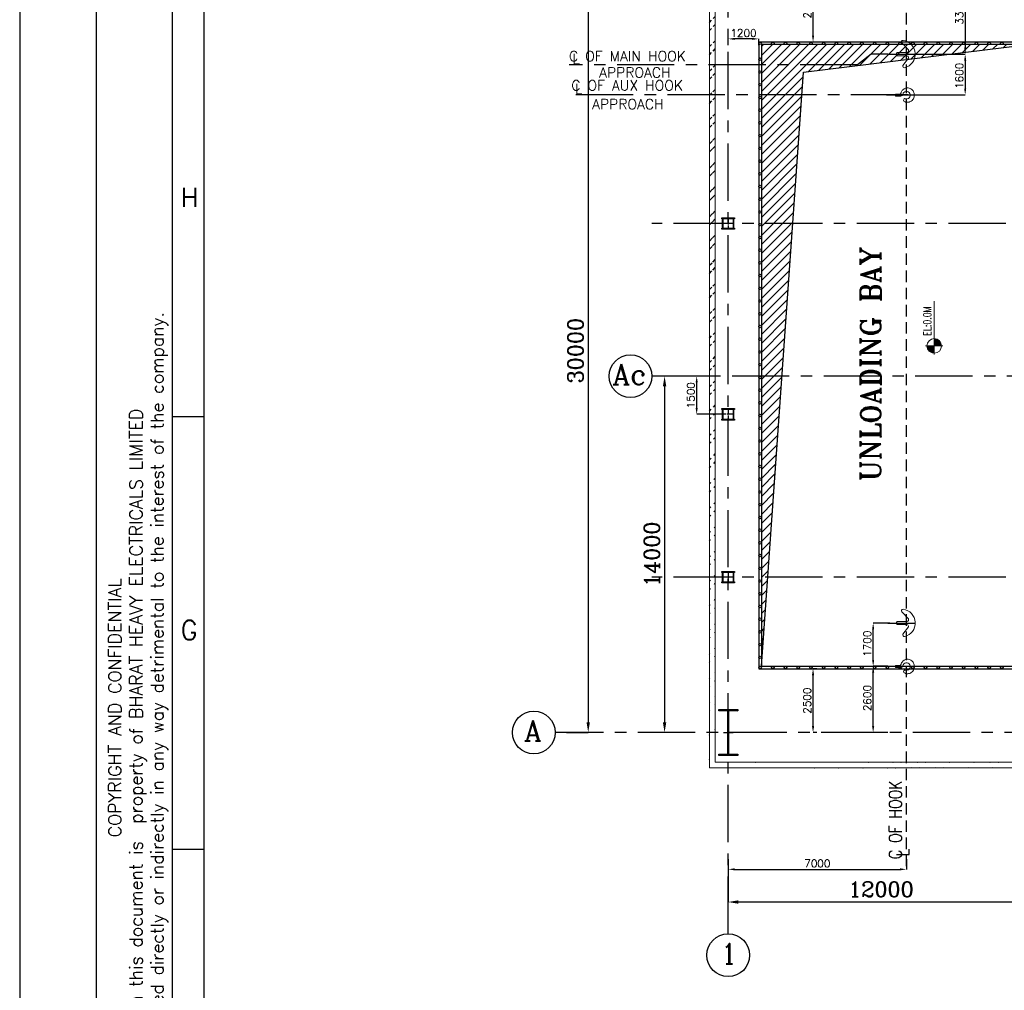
# Model space of a CAD drawing. Header units: inches. Extents: x 0 to 1544102, y 0 to 23144100.
# Tile 9 of 184: x 0 to 38682, y 100955 to 139089. Entities that reach past the tile are written whole.
import ezdxf
from ezdxf.enums import TextEntityAlignment as Align

# ---------------------------------------------------------------- set-up
doc = ezdxf.new("R2010")
doc.units = ezdxf.units.IN
doc.header["$LTSCALE"] = 1800
doc.header["$MEASUREMENT"] = 0
for name, pattern in [('CENTER', [2, 1.25, -0.25, 0.25, -0.25]), ('CENTER2', [1.125, 0.75, -0.125, 0.125, -0.125]), ('HIDDEN', [0.375, 0.25, -0.125])]:
    doc.linetypes.add(name, pattern=pattern)
doc.layers.get('0').update_dxf_attribs({"color": 253})
for name, color, linetype in [('AUX COL', 1, 'Continuous'), ('CEN', 2, 'CENTER'), ('COL', 1, 'Continuous'), ('FORMAT', 9, 'Continuous'), ('GRID', 251, 'CENTER'), ('OPENING', 40, 'Continuous')]:
    doc.layers.add(name, color=color, linetype=linetype)
for name, color, linetype, lineweight in [('DIM', 4, 'Continuous', 18), ('EQUIP', 8, 'Continuous', 9), ('TEXT', 3, 'Continuous', 18), ('WALL', 6, 'Continuous', 18)]:
    doc.layers.add(name, color=color, linetype=linetype, lineweight=lineweight)
doc.styles.add('ROMANC', font='ROMANC.SHX')
doc.styles.add('ROMANS', font='romans.shx')
doc.styles.add('ROMANT', font='romant')
doc.styles.get("Standard").update_dxf_attribs({"font": 'arial.ttf'})
doc.dimstyles.new('K2', dxfattribs={"dimtxt": 600, "dimasz": 400, "dimexe": 200, "dimexo": 200, "dimgap": 200, "dimtad": 1, "dimdec": 0, "dimzin": 0, "dimdsep": 46, "dimtxsty": 'ROMANC', "dimcen": 0.09, "dimclrd": 256, "dimclrt": 4, "dimadec": 0, "dimazin": 0, "dimtfac": 1, "dimtdec": 0, "dimtofl": 0, "dimtmove": 1, "dimatfit": 3, "dimfxl": 0.18, "dimtolj": 1, "dimtzin": 0, "dimarcsym": 0})
doc.dimstyles.new('STANDARD1', dxfattribs={"dimtxt": 300, "dimasz": 250, "dimexe": 0, "dimexo": 0, "dimgap": 80, "dimtad": 1, "dimdec": 0, "dimzin": 0, "dimdsep": 46, "dimtxsty": 'ROMANS', "dimcen": 0, "dimclrd": 4, "dimclre": 4, "dimclrt": 4, "dimadec": 0, "dimazin": 0, "dimtfac": 0.09, "dimtdec": 0, "dimtix": 1, "dimtofl": 0, "dimtmove": 0, "dimatfit": 3, "dimfxl": 1, "dimtolj": 1, "dimtzin": 0, "dimarcsym": 0})
pattern_1 = [(45, (0, -2662.84), (-477.2971, 477.2971), []), (45, (318.2, -2662.84), (-477.2971, 477.2971), [])]

# ---------------------------------------------------------------- blocks, each defined once
blk = doc.blocks.new('*D64')
at = {"layer": 'DIM', "color": 0, "lineweight": -2, "transparency": 16777216}
for p, q in [((21480, 141085), (22335, 141085)), ((21480, 111085), (22335, 111085))]:
    blk.add_line(p, q, dxfattribs=at)
at = {"layer": 'DIM', "lineweight": -2, "transparency": 16777216}
blk.add_line((22335, 140685), (22335, 111485), dxfattribs=at)
at = {"layer": 'DIM', "transparency": 16777216}
for points in [[(22269, 140685), (22402, 140685), (22335, 141085)], [(22269, 111485), (22402, 111485), (22335, 111085)]]:
    blk.add_solid(points, dxfattribs=at)
at = {"layer": 'DIM', "color": 4, "transparency": 16777216, "insert": (21835, 126085), "char_height": 600, "attachment_point": 5, "rotation": 90, "style": 'ROMANC'}
blk.add_mtext('\\A1;30000', dxfattribs=at)
blk = doc.blocks.new('*D67')
at = {"layer": 'DIM', "color": 0, "lineweight": -2, "transparency": 16777216}
for p, q in [((25986, 125085), (25335, 125085)), ((25986, 111085), (25335, 111085))]:
    blk.add_line(p, q, dxfattribs=at)
at = {"layer": 'DIM', "lineweight": -2, "transparency": 16777216}
blk.add_line((25335, 124685), (25335, 111485), dxfattribs=at)
at = {"layer": 'DIM', "transparency": 16777216}
for points in [[(25269, 124685), (25402, 124685), (25335, 125085)], [(25269, 111485), (25402, 111485), (25335, 111085)]]:
    blk.add_solid(points, dxfattribs=at)
at = {"layer": 'DIM', "color": 4, "transparency": 16777216, "insert": (24835, 118085), "char_height": 600, "attachment_point": 5, "rotation": 90, "style": 'ROMANC'}
blk.add_mtext('\\A1;14000', dxfattribs=at)
blk = doc.blocks.new('A-ROW COLUMN')
at = {"layer": 'COL'}
h = blk.add_hatch(dxfattribs=at)
h.set_pattern_fill('ANSI31', color=256, scale=200, style=0)
h.set_pattern_definition([(45, (165226.353, 18853.894), (-17.67767, 17.67767), [])])
h.paths.add_polyline_path([(180799, 40890), (181539, 40890), (181539, 40840), (180799, 40840)])
h.paths.add_polyline_path([(181153, 42590), (181185, 42590), (181185, 40890), (181153, 40890)])
h.paths.add_polyline_path([(180799, 42640), (181539, 42640), (181539, 42590), (180799, 42590)])
blk.add_line((181169, 40840), (181169, 42640))
at = {"layer": 'CEN'}
for p, q in [((181169, 40840), (181169, 42640)), ((180977, 41740), (181360, 41740))]:
    blk.add_line(p, q, dxfattribs=at)
at = {"layer": 'COL'}
for points in [[(180799, 42640), (181539, 42640), (181539, 42590), (180799, 42590)], [(181153, 42590), (181185, 42590), (181185, 40890), (181153, 40890)], [(180799, 40890), (181539, 40890), (181539, 40840), (180799, 40840)]]:
    blk.add_lwpolyline(points, close=True, dxfattribs=at)
blk = doc.blocks.new('*D214')
at = {"layer": 'DIM', "color": 0, "lineweight": -2, "transparency": 16777216}
for p, q in [((27836, 106049), (27836, 104423)), ((39836, 104905), (39836, 104423))]:
    blk.add_line(p, q, dxfattribs=at)
at = {"layer": 'DIM', "lineweight": -2, "transparency": 16777216}
blk.add_line((39436, 104423), (28236, 104423), dxfattribs=at)
at = {"layer": 'DIM', "transparency": 16777216}
for points in [[(28236, 104490), (28236, 104357), (27836, 104423)], [(39436, 104490), (39436, 104357), (39836, 104423)]]:
    blk.add_solid(points, dxfattribs=at)
at = {"layer": 'DIM', "color": 4, "transparency": 16777216, "insert": (33836, 104923), "char_height": 600, "attachment_point": 5, "style": 'ROMANC'}
blk.add_mtext('\\A1;12000', dxfattribs=at)
blk = doc.blocks.new('*D215')
at = {"layer": 'DIM', "color": 4, "lineweight": -2, "transparency": 16777216}
for p, q in [((27836, 138085), (27836, 138335)), ((28786, 138335), (28086, 138335)), ((29036, 138085), (29036, 138335))]:
    blk.add_line(p, q, dxfattribs=at)
at = {"layer": 'DIM', "color": 4, "transparency": 16777216}
for points in [[(28086, 138377), (28086, 138293), (27836, 138335)], [(28786, 138377), (28786, 138293), (29036, 138335)]]:
    blk.add_solid(points, dxfattribs=at)
at = {"layer": 'DIM', "color": 4, "transparency": 16777216, "insert": (28436, 138565), "char_height": 300, "attachment_point": 5, "style": 'ROMANS'}
blk.add_mtext('\\A1;1200', dxfattribs=at)
blk = doc.blocks.new('*D216')
at = {"layer": 'DIM', "color": 4, "lineweight": -2, "transparency": 16777216}
for p, q in [((31393, 141085), (31168, 141085)), ((31168, 138460), (31168, 140835)), ((31393, 138210), (31168, 138210))]:
    blk.add_line(p, q, dxfattribs=at)
at = {"layer": 'DIM', "color": 4, "transparency": 16777216}
for points in [[(31126, 140835), (31210, 140835), (31168, 141085)], [(31126, 138460), (31210, 138460), (31168, 138210)]]:
    blk.add_solid(points, dxfattribs=at)
at = {"layer": 'DIM', "color": 4, "transparency": 16777216, "insert": (30938, 139647), "char_height": 300, "attachment_point": 5, "rotation": 90, "style": 'ROMANS'}
blk.add_mtext('\\A1;2875', dxfattribs=at)
blk = doc.blocks.new('*D213')
at = {"layer": 'DIM', "color": 4, "lineweight": -2, "transparency": 16777216}
for p, q in [((31320, 113585), (31168, 113585)), ((31168, 111335), (31168, 113335)), ((31320, 111085), (31168, 111085))]:
    blk.add_line(p, q, dxfattribs=at)
at = {"layer": 'DIM', "color": 4, "transparency": 16777216}
for points in [[(31126, 113335), (31210, 113335), (31168, 113585)], [(31126, 111335), (31210, 111335), (31168, 111085)]]:
    blk.add_solid(points, dxfattribs=at)
at = {"layer": 'DIM', "color": 4, "transparency": 16777216, "insert": (30938, 112335), "char_height": 300, "attachment_point": 5, "rotation": 90, "style": 'ROMANS'}
blk.add_mtext('\\A1;2500', dxfattribs=at)
blk = doc.blocks.new('*D243')
at = {"layer": 'DIM', "color": 4, "lineweight": -2, "transparency": 16777216}
for p, q in [((27096, 125085), (26596, 125085)), ((26596, 123835), (26596, 124835)), ((27611, 123585), (26596, 123585))]:
    blk.add_line(p, q, dxfattribs=at)
at = {"layer": 'DIM', "color": 4, "transparency": 16777216}
for points in [[(26555, 124835), (26638, 124835), (26596, 125085)], [(26555, 123835), (26638, 123835), (26596, 123585)]]:
    blk.add_solid(points, dxfattribs=at)
at = {"layer": 'DIM', "color": 4, "transparency": 16777216, "insert": (26366, 124335), "char_height": 300, "attachment_point": 5, "rotation": 90, "style": 'ROMANS'}
blk.add_mtext('\\A1;1500', dxfattribs=at)
blk = doc.blocks.new('AUX COLUMNS')
at = {"layer": 'GRID'}
for p, q in [((-171538, 65915), (-243038, 65915)), ((-136838, 59915), (-243038, 59915)), ((-171538, 52015), (-243038, 52015))]:
    blk.add_line(p, q, dxfattribs=at)
blk = doc.blocks.new('SHEET_A0')
at = {"layer": 'FORMAT'}
for p, q in [((12, 829), (12, 12)), ((24, 12), (24, 829)), ((29, 18), (29, 816)), ((24, 494), (29, 494)), ((24, 426), (29, 426))]:
    blk.add_line(p, q, dxfattribs=at)
blk.add_lwpolyline([(1189, 841), (0, 841), (0, 0), (1189, 0)], close=True, dxfattribs=at)
at = {"layer": 'FORMAT', "style": 'ROMANS'}
for s, p in [('H', (25.28, 526.93)), ('G', (25.28, 458.93))]:
    blk.add_text(s, height=3, dxfattribs=at).set_placement(p)
for s, p in [('It must not be used directly or indirectly in any way detrimental to the interest of the company.', (22.61, 377.21)), ('The information on this document is  property of BHARAT HEAVY ELECTRICALS LIMITED', (19.28, 377.21)), ('COPYRIGHT AND CONFIDENTIAL', (15.95, 427.87))]:
    blk.add_text(s, height=2, rotation=90, dxfattribs=at).set_placement(p)
at = {"layer": 'FORMAT', "color": 3, "flags": 13}
for tag, height, rotation, style, p in [('DRGNO', 3.5, 180, 'ROMANT', (99.42, 824.44)), ('FILE_PATH', 2, 90, 'ROMANS', (18.35, 51.64))]:
    blk.add_attdef(tag, text='', height=height, rotation=rotation, dxfattribs=dict(at, style=style)).set_placement(p, align=Align.MIDDLE_LEFT)
for tag, height, style, p in [('DRN', 2, 'ROMANS', (1122.62, 62.51)), ('DESIGN', 2, 'ROMANS', (1122.62, 58.59)), ('CHD', 2, 'ROMANS', (1122.62, 54.43)), ('APPD', 2, 'ROMANS', (1122.62, 50.27)), ('SCALE', 2, 'ROMANS', (1088.44, 28.38)), ('DRGNO', 3.5, 'ROMANT', (1105.05, 23))]:
    blk.add_attdef(tag, text='', height=height, dxfattribs=dict(at, style=style)).set_placement(p, align=Align.MIDDLE_LEFT)
at = {"layer": 'FORMAT', "color": 3, "style": 'ROMANS', "width": 0.8, "flags": 13}
for p in [(1162.9, 62.51), (1162.9, 58.35), (1162.9, 54.19), (1162.9, 50.16)]:
    blk.add_attdef('DATE', text='', height=2, dxfattribs=at).set_placement(p, align=Align.MIDDLE_LEFT)
at = {"layer": 'FORMAT', "color": 3, "style": 'ROMANS', "flags": 13}
for tag, p in [('1', (1119.96, 13.98)), ('REV', (1156.97, 13.98))]:
    blk.add_attdef(tag, p, '', height=2, dxfattribs=at)
blk = doc.blocks.new('*X7')
at = {"color": 0}
for p, q in [((36081, 29225), (36330, 29225)), ((36085, 29250), (36330, 29250)), ((36092, 29275), (36330, 29275)), ((36102, 29300), (36330, 29300)), ((36115, 29325), (36330, 29325)), ((36132, 29350), (36330, 29350)), ((36154, 29375), (36330, 29375)), ((36183, 29400), (36330, 29400)), ((36226, 29425), (36330, 29425)), ((36080, 29200), (36330, 29200))]:
    blk.add_line(p, q, dxfattribs=at)
blk = doc.blocks.new('LL')
for p, q in [((-1136, 0), (-711, 0)), ((-711, 0), (-711, 423)), ((1493, 0), (-711, 0)), ((-711, 0), (-711, -418))]:
    blk.add_line(p, q)
for start, end in [(90, 180), (180, 270), (0, 90), (270, 0)]:
    blk.add_arc((-711, 0), 360, start, end)
at = {"xscale": 1.439999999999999, "yscale": 1.439999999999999, "zscale": 1.439999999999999}
blk.add_blockref('*X7', (-53026, -42044), dxfattribs=at)
at = {"xscale": 1.439999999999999, "yscale": 1.439999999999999, "zscale": 1.439999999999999, "rotation": 180}
blk.add_blockref('*X7', (51604, 42044), dxfattribs=at)
at = {"flags": 4}
blk.add_attdef('LEVEL', (-222, 154), '', height=432, dxfattribs=at)
blk = doc.blocks.new('*D452')
at = {"layer": 'DIM', "color": 4, "lineweight": -2, "transparency": 16777216}
for p, q in [((6270, 3600), (5693, 3600)), ((5693, 1250), (5693, 3350)), ((6270, 1000), (5693, 1000))]:
    blk.add_line(p, q, dxfattribs=at)
at = {"layer": 'DIM', "color": 4, "transparency": 16777216}
for points in [[(5651, 3350), (5734, 3350), (5693, 3600)], [(5651, 1250), (5734, 1250), (5693, 1000)]]:
    blk.add_solid(points, dxfattribs=at)
at = {"layer": 'DIM', "color": 4, "transparency": 16777216, "insert": (5463, 2350), "char_height": 300, "attachment_point": 5, "rotation": 90, "style": 'ROMANS'}
blk.add_mtext('\\A1;2600', dxfattribs=at)
blk = doc.blocks.new('*D453')
at = {"layer": 'DIM', "color": 4, "lineweight": -2, "transparency": 16777216}
for p, q in [((6344, 5300), (5693, 5300)), ((5693, 3850), (5693, 5050)), ((6270, 3600), (5693, 3600))]:
    blk.add_line(p, q, dxfattribs=at)
at = {"layer": 'DIM', "color": 4, "transparency": 16777216}
for points in [[(5651, 5050), (5734, 5050), (5693, 5300)], [(5651, 3850), (5734, 3850), (5693, 3600)]]:
    blk.add_solid(points, dxfattribs=at)
at = {"layer": 'DIM', "color": 4, "transparency": 16777216, "insert": (5463, 4486), "char_height": 300, "attachment_point": 5, "rotation": 90, "style": 'ROMANS'}
blk.add_mtext('\\A1;1700', dxfattribs=at)
blk = doc.blocks.new('*D454')
at = {"layer": 'DIM', "color": 4, "lineweight": -2, "transparency": 16777216}
for p, q in [((9173, 31000), (9309, 31000)), ((9309, 30750), (9309, 27900)), ((8341, 27650), (9309, 27650))]:
    blk.add_line(p, q, dxfattribs=at)
at = {"layer": 'DIM', "color": 4, "transparency": 16777216}
for points in [[(9267, 30750), (9351, 30750), (9309, 31000)], [(9267, 27900), (9351, 27900), (9309, 27650)]]:
    blk.add_solid(points, dxfattribs=at)
at = {"layer": 'DIM', "color": 4, "transparency": 16777216, "insert": (9079, 29325), "char_height": 300, "attachment_point": 5, "rotation": 90, "style": 'ROMANS'}
blk.add_mtext('\\A1;3350', dxfattribs=at)
blk = doc.blocks.new('*D455')
at = {"layer": 'DIM', "color": 4, "lineweight": -2, "transparency": 16777216}
for p, q in [((7388, 27650), (9309, 27650)), ((9309, 27400), (9309, 26300)), ((7393, 26050), (9309, 26050))]:
    blk.add_line(p, q, dxfattribs=at)
at = {"layer": 'DIM', "color": 4, "transparency": 16777216}
for points in [[(9267, 27400), (9351, 27400), (9309, 27650)], [(9267, 26300), (9351, 26300), (9309, 26050)]]:
    blk.add_solid(points, dxfattribs=at)
at = {"layer": 'DIM', "color": 4, "transparency": 16777216, "insert": (9079, 26800), "char_height": 300, "attachment_point": 5, "rotation": 90, "style": 'ROMANS'}
blk.add_mtext('\\A1;1600', dxfattribs=at)
blk = doc.blocks.new('*D456')
at = {"layer": 'DIM', "color": 4, "lineweight": -2, "transparency": 16777216}
for p, q in [((0, -3974), (0, -4377)), ((7000, -3974), (7000, -4377)), ((250, -4377), (6750, -4377))]:
    blk.add_line(p, q, dxfattribs=at)
at = {"layer": 'DIM', "color": 4, "transparency": 16777216}
for points in [[(250, -4335), (250, -4418), (0, -4377)], [(6750, -4335), (6750, -4418), (7000, -4377)]]:
    blk.add_solid(points, dxfattribs=at)
at = {"layer": 'DIM', "color": 4, "transparency": 16777216, "insert": (3500, -4147), "char_height": 300, "attachment_point": 5, "style": 'ROMANS'}
blk.add_mtext('\\A1;7000', dxfattribs=at)
blk = doc.blocks.new('A$C3EF151E1')
at = {"layer": 'CEN', "linetype": 'HIDDEN'}
blk.add_line((7000, -4253.7), (7000, 31000), dxfattribs=at)
at = {"layer": 'CEN'}
for p, q in [((5618.8, 27650), (5080.5, 27226.3)), ((6269.2, 27650), (5618.8, 27650)), ((5080.5, 27226.3), (-6252.9, 27226.3)), ((7065.6, 26050), (-6309.4, 26050))]:
    blk.add_line(p, q, dxfattribs=at)
for points in [[(6269.2, 27650), (7500.8, 27650)], [(6216.3, 26050), (7421.5, 26050)], [(6269.2, 5300), (7346.5, 5300)], [(6216.3, 3600), (7421.5, 3600)]]:
    blk.add_lwpolyline(points, dxfattribs=at)
at = {"layer": 'EQUIP'}
for points in [[(6814.2, 28090, -0.593417), (6867.3, 28189.6)], [(6867.3, 28189.6, -0.83665), (6927.5, 27117.6)], [(7020.4, 27585.8, -0.52945), (7075.1, 27495.1)], [(7075.3, 27813.8, -0.575065), (7025.2, 27714.2)], [(6927.5, 27117.6, -0.590638), (6862.7, 27207.4)], [(6790.8, 26134.2, -0.328117), (6722.6, 26081.7)], [(6855.5, 26068.9, -0.369388), (6784.5, 26004.7)], [(6855.5, 26068.9, -2.71387), (6945.4, 25899.2)], [(6898.1, 25875.2, -0.449303), (6945.4, 25899.2)], [(6814.2, 5740, -0.593417), (6867.3, 5839.6)], [(6867.3, 5839.6, -0.83665), (6927.5, 4767.6)], [(7075.3, 5463.8, -0.575065), (7025.2, 5364.2)], [(7020.4, 5235.8, -0.52945), (7075.1, 5145.1)], [(6927.5, 4767.6, -0.590638), (6862.7, 4857.4)], [(6790.8, 3684.2, -0.328117), (6722.6, 3631.7)], [(6855.5, 3618.9, -0.369388), (6784.5, 3554.7)], [(6855.5, 3618.9, -2.71387), (6945.4, 3449.2)], [(6898.1, 3425.2, -0.449303), (6945.4, 3449.2)]]:
    blk.add_lwpolyline(points, format="xyb", dxfattribs=at)
for points in [[(6814.2, 28090), (7075.3, 27813.8)], [(6598.7, 27671.9), (6656.6, 27632.7)], [(6622.4, 27671.9), (6598.7, 27671.9)], [(6619.7, 27632.7), (6619.7, 27585.8)], [(6656.6, 27632.7), (6619.7, 27632.7)], [(6619.7, 27585.8), (7020.4, 27585.8)], [(6622.4, 27714.2), (7025.2, 27714.2)], [(6622.4, 27714.2), (6622.4, 27671.9)], [(6862.7, 27207.4), (7075.1, 27495.1)], [(6790.8, 26134.2), (6799.8, 26158.8), (6810.9, 26182.5), (6824.1, 26205.3), (6839.4, 26226.6), (6856.5, 26246.4), (6875.3, 26264.4), (6895.5, 26280.3), (6917, 26294.1), (6939.4, 26305.6), (6962.6, 26314.8), (6997.2, 26323.9), (7033.5, 26327.9), (7070.5, 26326.6), (7107.5, 26319.7), (7143.4, 26307.1), (7177.4, 26289.2), (7208.6, 26266.4), (7236.3, 26239.3), (7259.9, 26208.7), (7279, 26175.5), (7293.4, 26140.6), (7303.7, 26102), (7308.9, 26061.3), (7308.5, 26019.5), (7302.3, 25977.7), (7290.2, 25937), (7272.5, 25898.6), (7249.8, 25863.5), (7222.6, 25832.7), (7191.8, 25806.9), (7158.5, 25786.4), (7123.7, 25771.7), (7102, 25765.3), (7079.6, 25761), (7056.9, 25758.7), (7034, 25758.5), (7011.1, 25760.4), (6988.5, 25764.4), (6966.3, 25770.4), (6944.7, 25778.5), (6924, 25788.4), (6904.3, 25800.1)], [(6554.1, 26056.3), (6588.9, 26032.9)], [(6568.4, 26056.3), (6554.1, 26056.3)], [(6566.8, 26032.9), (6566.8, 26004.7)], [(6588.9, 26032.9), (6566.8, 26032.9)], [(6566.8, 26004.7), (6784.5, 26004.7)], [(6568.4, 26081.7), (6722.6, 26081.7)], [(6568.4, 26081.7), (6568.4, 26056.3)], [(6898.1, 25875.2), (6888.9, 25844.9)], [(6904.3, 25800.1), (6888.9, 25844.9)], [(6814.2, 5740), (7075.3, 5463.8)], [(6598.7, 5321.9), (6656.6, 5282.7)], [(6622.4, 5321.9), (6598.7, 5321.9)], [(6619.7, 5282.7), (6619.7, 5235.8)], [(6656.6, 5282.7), (6619.7, 5282.7)], [(6619.7, 5235.8), (7020.4, 5235.8)], [(6622.4, 5364.2), (7025.2, 5364.2)], [(6622.4, 5364.2), (6622.4, 5321.9)], [(6862.7, 4857.4), (7075.1, 5145.1)], [(6790.8, 3684.2), (6799.8, 3708.8), (6810.9, 3732.5), (6824.1, 3755.3), (6839.4, 3776.6), (6856.5, 3796.4), (6875.3, 3814.4), (6895.5, 3830.3), (6917, 3844.1), (6939.4, 3855.6), (6962.6, 3864.8), (6997.2, 3873.9), (7033.5, 3877.9), (7070.5, 3876.6), (7107.5, 3869.7), (7143.4, 3857.1), (7177.4, 3839.2), (7208.6, 3816.4), (7236.3, 3789.3), (7259.9, 3758.7), (7279, 3725.5), (7293.4, 3690.6), (7303.7, 3652), (7308.9, 3611.3), (7308.5, 3569.5), (7302.3, 3527.7), (7290.2, 3487), (7272.5, 3448.6), (7249.8, 3413.5), (7222.6, 3382.7), (7191.8, 3356.9), (7158.5, 3336.4), (7123.7, 3321.7), (7102, 3315.3), (7079.6, 3311), (7056.9, 3308.7), (7034, 3308.5), (7011.1, 3310.4), (6988.5, 3314.4), (6966.3, 3320.4), (6944.7, 3328.5), (6924, 3338.4), (6904.3, 3350.1)], [(6554.1, 3606.3), (6588.9, 3582.9)], [(6568.4, 3606.3), (6554.1, 3606.3)], [(6566.8, 3582.9), (6566.8, 3554.7)], [(6588.9, 3582.9), (6566.8, 3582.9)], [(6566.8, 3554.7), (6784.5, 3554.7)], [(6568.4, 3631.7), (6722.6, 3631.7)], [(6568.4, 3631.7), (6568.4, 3606.3)], [(6898.1, 3425.2), (6888.9, 3394.9)], [(6904.3, 3350.1), (6888.9, 3394.9)]]:
    blk.add_lwpolyline(points, dxfattribs=at)
at = {"layer": 'TEXT', "style": 'ROMANS'}
for s, p in [('C OF MAIN HOOK', (-6255.8, 27369.5)), ('L', (-6117.5, 27267.3)), ('APPROACH', (-5073.5, 26732.3)), ('C OF AUX HOOK', (-6164.6, 26223.6)), ('L', (-6021.8, 26089.7)), ('APPROACH', (-5349, 25483.1))]:
    blk.add_text(s, height=400, dxfattribs=at).set_placement(p)
at = {"layer": 'TEXT', "color": 3, "style": 'ROMANS', "width": 0.8}
for s, p in [('C OF HOOK', (6815.8, -3974.2)), ('L', (7110.3, -3861.6))]:
    blk.add_text(s, height=500, rotation=90, dxfattribs=at).set_placement(p)
at = {"layer": 'DIM'}
dim = blk.add_linear_dim(base=(9309, 27650), p1=(9172.6, 31000), p2=(8340.6, 27650), angle=90, dimstyle='STANDARD1', dxfattribs=at)
dim.commit()
dim.dimension.update_dxf_attribs({"geometry": '*D454', "text_midpoint": (9079, 29325)})
for base, p1, p2, picture, middle in [((9309, 26050), (7387.6, 27650), (7393.4, 26050), '*D455', (9309, 26800)), ((5692.8, 5300), (6270.3, 3600), (6343.7, 5300), '*D453', (5692.8, 4486.1)), ((5692.8, 3600), (6270.3, 1000), (6270.3, 3600), '*D452', (5692.8, 2350))]:
    dim = blk.add_linear_dim(base=base, p1=p1, p2=p2, angle=90, dimstyle='STANDARD1', dxfattribs=at)
    dim.commit()
    dim.dimension.update_dxf_attribs({"geometry": picture, "text_midpoint": middle, "dimtype": 160})
dim = blk.add_linear_dim(base=(7000, -4376.6), p1=(0, -3974.4), p2=(7000, -3974.4), dimstyle='STANDARD1', dxfattribs=at)
dim.commit()
dim.dimension.update_dxf_attribs({"geometry": '*D456', "text_midpoint": (3500, -4146.6)})

msp = doc.modelspace()

# ---------------------------------------------------------------- hatches: boundary and pattern name
h = msp.add_hatch()
h.set_pattern_fill('ANSI32', color=256, scale=1800, style=0)
h.set_pattern_definition(pattern_1)
edge = h.paths.add_edge_path()
edge.add_line((27326.2, 109924.89), (27326.2, 154244.89))
edge.add_line((27096.2, 109694.89), (27096.2, 154474.89))
h = msp.add_hatch()
h.set_pattern_fill('ANSI32', color=256, scale=1800, style=0)
h.set_pattern_definition(pattern_1)
edge = h.paths.add_edge_path()
edge.add_line((27096.2, 109694.89), (273076.2, 109694.89))
edge.add_line((27326.2, 109924.89), (272846.2, 109924.89))
at = {"layer": 'OPENING'}
h = msp.add_hatch(dxfattribs=at)
h.set_pattern_fill('ANSI31', color=8, scale=2000, style=0)
h.paths.add_polyline_path([(29136.2, 131209.89), (30379.13, 131209.89), (30794.3, 137021.84), (39621.2, 138109.89), (29136.2, 138109.89)])
h.paths.add_polyline_path([(30379.13, 131209.89), (29136.2, 131209.89), (29136.2, 113684.89)])

# ---------------------------------------------------------------- linework, layer by layer
at = {"color": 2, "linetype": 'CENTER2', "ltscale": 0.15}
for p, q in [((27836.2, 131309.89), (27836.2, 130859.89)), ((28061.2, 131084.89), (27611.2, 131084.89)), ((27836.2, 123809.89), (27836.2, 123359.89)), ((28061.2, 123584.89), (27611.2, 123584.89)), ((27836.2, 117409.89), (27836.2, 116959.89)), ((28061.2, 117184.89), (27611.2, 117184.89))]:
    msp.add_line(p, q, dxfattribs=at)
for centre in [(23995.01, 125084.89), (23995.01, 125084.89), (20195.86, 111084.89), (20195.86, 111084.89), (27836.2, 102333.78), (27836.2, 102333.78)]:
    msp.add_circle(centre, 840.34)
at = {"layer": 'AUX COL'}
for p, q in [((27611.2, 130899.89), (27611.2, 131269.89)), ((27636.2, 130899.89), (27636.2, 131269.89)), ((28036.2, 130899.89), (28036.2, 131269.89)), ((28061.2, 130899.89), (28061.2, 131269.89)), ((27611.2, 123399.89), (27611.2, 123769.89)), ((27636.2, 123399.89), (27636.2, 123769.89)), ((28036.2, 123399.89), (28036.2, 123769.89)), ((28061.2, 123399.89), (28061.2, 123769.89)), ((27611.2, 116999.89), (27611.2, 117369.89)), ((27636.2, 116999.89), (27636.2, 117369.89)), ((28036.2, 116999.89), (28036.2, 117369.89)), ((28061.2, 116999.89), (28061.2, 117369.89))]:
    msp.add_line(p, q, dxfattribs=at)
for points in [[(27586.2, 131309.89), (28086.2, 131309.89), (28086.2, 131269.89), (27586.2, 131269.89)], [(27586.2, 130899.89), (28086.2, 130899.89), (28086.2, 130859.89), (27586.2, 130859.89)], [(27586.2, 123809.89), (28086.2, 123809.89), (28086.2, 123769.89), (27586.2, 123769.89)], [(27586.2, 123399.89), (28086.2, 123399.89), (28086.2, 123359.89), (27586.2, 123359.89)], [(27586.2, 117409.89), (28086.2, 117409.89), (28086.2, 117369.89), (27586.2, 117369.89)], [(27586.2, 116999.89), (28086.2, 116999.89), (28086.2, 116959.89), (27586.2, 116959.89)]]:
    msp.add_lwpolyline(points, close=True, dxfattribs=at)
at = {"layer": 'GRID'}
for p, q in [((27836.2, 103174.13), (27836.2, 157084.89)), ((156136.2, 111084.89), (21036.2, 111084.89))]:
    msp.add_line(p, q, dxfattribs=at)
at = {"layer": 'OPENING'}
for points in [[(29036.2, 113584.89), (39721.2, 113584.89), (39721.2, 138209.89), (29036.2, 138209.89)], [(29136.2, 113684.89), (39621.2, 113684.89), (39621.2, 138109.89), (29136.2, 138109.89)]]:
    msp.add_lwpolyline(points, close=True, dxfattribs=at)
msp.add_lwpolyline([(29136.2, 113684.89), (30794.3, 137021.84), (39621.2, 138109.89)], dxfattribs=at)
for centre in [(29086.2, 138159.89), (29586.2, 138159.89), (30086.2, 138159.89), (30586.2, 138159.89), (31086.2, 138159.89), (31586.2, 138159.89), (32086.2, 138159.89), (32586.2, 138159.89), (33086.2, 138159.89), (33586.2, 138159.89), (34086.2, 138159.89), (34586.2, 138159.89), (35086.2, 138159.89), (35586.2, 138159.89), (36086.2, 138159.89), (36586.2, 138159.89), (37086.2, 138159.89), (37586.2, 138159.89), (38086.2, 138159.89), (38586.2, 138159.89), (29086.2, 137534.89), (29086.2, 137034.89), (29086.2, 136534.89), (29086.2, 136034.89), (29086.2, 135534.89), (29086.2, 135034.89), (29086.2, 134534.89), (29086.2, 134034.89), (29086.2, 133534.89), (29086.2, 133034.89), (29086.2, 132534.89), (29086.2, 132034.89), (29086.2, 131534.89), (29086.2, 131034.89), (29086.2, 130534.89), (29086.2, 130034.89), (29086.2, 129534.89), (29086.2, 129034.89), (29086.2, 128534.89), (29086.2, 128034.89), (29086.2, 127534.89), (29086.2, 127034.89), (29086.2, 126534.89), (29086.2, 126034.89), (29086.2, 125534.89), (29086.2, 125034.89), (29086.2, 124534.89), (29086.2, 124034.89), (29086.2, 123534.89), (29086.2, 123034.89), (29086.2, 122534.89), (29086.2, 122034.89), (29086.2, 121534.89), (29086.2, 121034.89), (29086.2, 120534.89), (29086.2, 120034.89), (29086.2, 119534.89), (29086.2, 119034.89), (29086.2, 118534.89), (29086.2, 118034.89), (29086.2, 117534.89), (29086.2, 117034.89), (29086.2, 116534.89), (29086.2, 116034.89), (29086.2, 115534.89), (29086.2, 115034.89), (29086.2, 114534.89), (29086.2, 114034.89), (29086.2, 113634.89), (29586.2, 113634.89), (30086.2, 113634.89), (30586.2, 113634.89), (31086.2, 113634.89), (31586.2, 113634.89), (32086.2, 113634.89), (32586.2, 113634.89), (33086.2, 113634.89), (33586.2, 113634.89), (34086.2, 113634.89), (34586.2, 113634.89), (35086.2, 113634.89), (35586.2, 113634.89), (36086.2, 113634.89), (36586.2, 113634.89), (37086.2, 113634.89), (37586.2, 113634.89), (38086.2, 113634.89), (38586.2, 113634.89)]:
    msp.add_circle(centre, 50, dxfattribs=at)
at = {"layer": 'WALL'}
for p, q in [((27096.2, 109694.89), (27096.2, 155474.89)), ((27326.2, 109924.89), (27326.2, 155244.89)), ((27326.2, 109924.89), (272846.2, 109924.89)), ((27096.2, 109694.89), (273076.2, 109694.89))]:
    msp.add_line(p, q, dxfattribs=at)

# ---------------------------------------------------------------- block references
at = {"color": 161, "linetype": 'ByBlock', "xscale": 250, "yscale": 250, "zscale": 250}
msp.add_blockref('SHEET_A0', (0, 0), dxfattribs=at)
for name, p in [('A$C3EF151E1', (27836.2, 110084.89)), ('AUX COLUMNS', (267874.01, 65169.86))]:
    msp.add_blockref(name, p)
at = {"layer": 'COL'}
msp.add_blockref('A-ROW COLUMN', (-153332.33, 69345.14), dxfattribs=at)
at = {"layer": 'TEXT'}
ref = msp.add_blockref('LL', (35927.76, 126842.39), dxfattribs=dict(at, xscale=0.8, yscale=0.8, zscale=0.8, rotation=90))
ref.add_attrib('LEVEL', 'EL:0.0M', (35804.41, 126665), dxfattribs={"layer": '0', "height": 300, "rotation": 90, "style": 'ROMANS', "width": 0.75, "flags": 4})

# ---------------------------------------------------------------- texts
at = {"layer": 'TEXT', "color": 3, "style": 'ROMANT'}
msp.add_text('UNLOADING BAY', height=800, rotation=90, dxfattribs=at).set_placement((33836.2, 120954.7))
at = {"layer": 'TEXT', "style": 'ROMANC'}
for s, p in [('Ac', (23286.25, 124751.58)), ('A', (19814.91, 110751.58))]:
    msp.add_text(s, height=800, dxfattribs=at).set_placement(p)
at = {"layer": 'TEXT', "style": 'ROMANC', "width": 0.8}
msp.add_text('1', height=800, dxfattribs=at).set_placement((27587.05, 101989.31))

# ---------------------------------------------------------------- dimensions: what is measured, and where the dimension line sits
at = {"layer": 'DIM'}
for base, p1, p2, angle, picture, middle in [((22335.35, 111084.89), (21480.07, 141084.89), (21480.07, 111084.89), 90, '*D64', (21835.35, 126084.89)), ((25335.35, 111084.89), (25986.27, 125084.89), (25986.27, 111084.89), 90, '*D67', (24835.35, 118084.89)), ((27836.2, 104423.43), (39836.2, 104905.1), (27836.2, 106049), 180, '*D214', (33836.2, 104923.43))]:
    dim = msp.add_linear_dim(base=base, p1=p1, p2=p2, angle=angle, dimstyle='K2', override={"dimexe": 0, "dimexo": 0}, dxfattribs=at)
    dim.commit()
    dim.dimension.update_dxf_attribs({"geometry": picture, "text_midpoint": middle})
for base, p1, p2, picture, middle in [((31167.93, 141084.89), (31392.87, 138209.89), (31392.87, 141084.89), '*D216', (30937.93, 139647.39)), ((26596.2, 125084.89), (27611.2, 123584.89), (27096.2, 125084.89), '*D243', (26366.2, 124334.89)), ((31167.93, 113584.89), (31320.42, 111084.89), (31320.42, 113584.89), '*D213', (30937.93, 112334.89))]:
    dim = msp.add_linear_dim(base=base, p1=p1, p2=p2, angle=90, dimstyle='STANDARD1', dxfattribs=at)
    dim.commit()
    dim.dimension.update_dxf_attribs({"geometry": picture, "text_midpoint": middle})
dim = msp.add_linear_dim(base=(27836.2, 138334.9), p1=(29036.2, 138084.89), p2=(27836.2, 138084.89), dimstyle='STANDARD1', dxfattribs=at)
dim.commit()
dim.dimension.update_dxf_attribs({"geometry": '*D215', "text_midpoint": (28436.2, 138564.9)})

doc.saveas('drawing.dxf')
